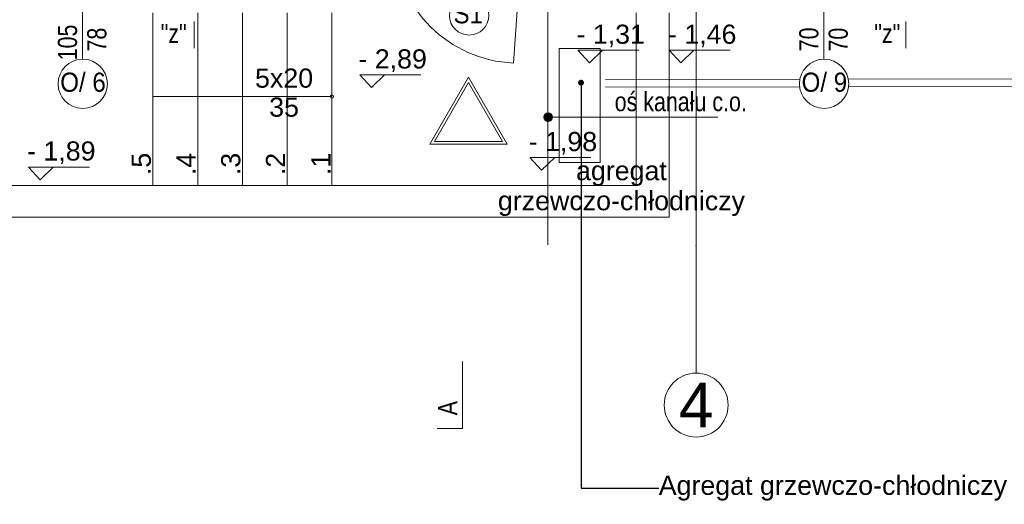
# Model space of a CAD drawing. Header units: millimetres. Extents: x -573548 to 674770, y -184010 to -47794.
# Tile 96 of 181: x 96105 to 103808, y -109422 to -105629. Entities that reach past the tile are written whole.
import ezdxf
from ezdxf.enums import TextEntityAlignment as Align

# ---------------------------------------------------------------- set-up
doc = ezdxf.new("R2010")
doc.units = ezdxf.units.MM
for name, color, linetype, lineweight in [('A.02 RZUT PIWNICY_is$0$0_Nr_pióra__25', 8, 'Continuous', 9), ('A.02 RZUT PIWNICY_is$0$A-DRZWI_Nr_pióra__9', 8, 'Continuous', 9), ('A.02 RZUT PIWNICY_is$0$A-OKNA-OPIS_Nr_pióra__2', 8, 'Continuous', 9), ('A.02 RZUT PIWNICY_is$0$A-OKNA-OPIS_Nr_pióra__8', 8, 'Continuous', 9), ('A.02 RZUT PIWNICY_is$0$A-WIDOK_Nr_pióra__1', 8, 'Continuous', 9), ('A.02 RZUT PIWNICY_is$0$A-WYSOKOSCI_Nr_pióra__7', 8, 'Continuous', 9), ('A.02 RZUT PIWNICY_is$0$Koty_Nr_pióra__1', 8, 'Continuous', 9), ('A.02 RZUT PIWNICY_is$0$Koty_Nr_pióra__61', 8, 'Continuous', 9), ('A.02 RZUT PIWNICY_is$0$Nowe_00 ZMIANY_Nr_pióra__59', 8, 'Continuous', 9), ('A.02 RZUT PIWNICY_is$0$Nowe_0_Nr_pióra__59', 8, 'Continuous', 9), ('A.02 RZUT PIWNICY_is$0$Nowe_A-DRZWI_Nr_pióra__59', 8, 'Continuous', 9), ('A.02 RZUT PIWNICY_is$0$Nowe_A-OKNA-OPIS_Nr_pióra__59', 8, 'Continuous', 9), ('A.02 RZUT PIWNICY_is$0$Nowe_SCHODY_Nr_pióra__59', 8, 'Continuous', 9), ('A.02 RZUT PIWNICY_is$0$opaska_Nr_pióra__1', 8, 'Continuous', 9), ('A.02 RZUT PIWNICY_is$0$opisy inne_Nr_pióra__1', 8, 'Continuous', 9), ('A.02 RZUT PIWNICY_is$0$opisy inne_Nr_pióra__25', 8, 'Continuous', 9), ('A.02 RZUT PIWNICY_is$0$OSIE_Nr_pióra__1', 8, 'Continuous', 9), ('A.02 RZUT PIWNICY_is$0$SCHODY_Nr_pióra__1', 8, 'Continuous', 9), ('A.02 RZUT PIWNICY_is$0$Structural - Grid', 8, 'Continuous', 9), ('A.02 RZUT PIWNICY_is$0$Structural - Grid_Nr_pióra__17', 8, 'Continuous', 9), ('A.02 RZUT PIWNICY_is$0$WYCIĄG_Nr_pióra__1', 8, 'Continuous', 9)]:
    doc.layers.add(name, color=color, linetype=linetype, lineweight=lineweight)
doc.styles.add('A.02 RZUT PIWNICY_is$0$STYL_AUTOMATYCZNY_1', font='arial.ttf')
doc.styles.add('A.02 RZUT PIWNICY_is$0$STYL_AUTOMATYCZNY_2', font='arial.ttf')
doc.styles.add('A.02 RZUT PIWNICY_is$0$STYL_AUTOMATYCZNY_4', font='arial.ttf', dxfattribs={"width": 0.8})
doc.styles.add('A.02 RZUT PIWNICY_is$0$STYL_AUTOMATYCZNY_6', font='arial.ttf', dxfattribs={"width": 0.9})
doc.dimstyles.new('A.02 RZUT PIWNICY_is$0$STYL_AUTOMATYCZNY__6', dxfattribs={"dimtxt": 0.18, "dimasz": 91.2, "dimexe": 0.18, "dimexo": 0.0625, "dimgap": 0, "dimtad": 0, "dimtih": 1, "dimtoh": 1, "dimdec": 4, "dimzin": 0, "dimdsep": 46, "dimcen": 0.09, "dimadec": 0, "dimazin": 0, "dimtfac": 1, "dimtdec": 4, "dimtmove": 0, "dimatfit": 3, "dimldrblk": 'A.02 RZUT PIWNICY_is$0$ARROWHEAD_11', "dimfxl": 1, "dimtolj": 1, "dimtzin": 0, "dimarcsym": 0})

# ---------------------------------------------------------------- blocks, each defined once
blk = doc.blocks.new('A.02 RZUT PIWNICY_is$0$Standardowy znacznik osi')
at = {"layer": 'A.02 RZUT PIWNICY_is$0$Structural - Grid_Nr_pióra__17'}
for q in [(0, 0), (17855.4, 0)]:
    blk.add_line((1000, 0), q, dxfattribs=at)
blk.add_circle((-250, 0), 250, dxfattribs=at)
blk.add_point((1000, 0), dxfattribs=at)
blk.add_point((1000, 0), dxfattribs=at)
at = {"layer": 'A.02 RZUT PIWNICY_is$0$Structural - Grid_Nr_pióra__17', "style": 'A.02 RZUT PIWNICY_is$0$STYL_AUTOMATYCZNY_1'}
for tag, p in [('AC_MarkerText_1_0', (5, -80)), ('AC_MarkerText_1_1', (19360.4, -80))]:
    blk.add_attdef(tag, text='', height=350, rotation=270, dxfattribs=at).set_placement(p, align=Align.TOP_CENTER)
blk = doc.blocks.new('A.02 RZUT PIWNICY_is$0$ARROWHEAD_11')
at = {"color": 0, "linetype": 'Continuous', "lineweight": 0}
blk.add_line((0, 0), (-1, 0), dxfattribs=at)
at = {"color": 0, "linetype": 'Continuous', "lineweight": 0, "const_width": 0.25, "flags": 128}
blk.add_lwpolyline([(-0.125, 0, 1), (0.125, 0, 1)], format="xyb", close=True, dxfattribs=at)
blk = doc.blocks.new('A.02 RZUT PIWNICY_is')
at = {"layer": 'A.02 RZUT PIWNICY_is$0$A-DRZWI_Nr_pióra__9'}
blk.add_hatch(color=256, dxfattribs=at).paths.add_polyline_path([(100843.1, -106391.2, 1), (100776.3, -106391.2, 1)])
at = {"layer": 'A.02 RZUT PIWNICY_is$0$0_Nr_pióra__25'}
blk.add_lwpolyline([(100140.4, -108303.6), (100140.4, -108828.6), (99940.4, -108828.6)], dxfattribs=at)
at = {"layer": 'A.02 RZUT PIWNICY_is$0$A-DRZWI_Nr_pióra__9'}
blk.add_line((100809.7, -106391.2), (102136.1, -106391.2), dxfattribs=at)
blk.add_circle((100809.7, -106391.2), 33.4, dxfattribs=at)
at = {"layer": 'A.02 RZUT PIWNICY_is$0$A-OKNA-OPIS_Nr_pióra__8'}
blk.add_circle((100190.8, -105595), 154.1, dxfattribs=at)
at = {"layer": 'A.02 RZUT PIWNICY_is$0$A-WIDOK_Nr_pióra__1'}
for points in [[(100185.6, -106079.2), (100488.3, -106603.6), (99882.8, -106603.6)], [(100185.6, -106121.2), (100451.9, -106582.6), (99919.2, -106582.6)]]:
    blk.add_lwpolyline(points, close=True, dxfattribs=at)
at = {"layer": 'A.02 RZUT PIWNICY_is$0$Koty_Nr_pióra__1'}
for points in [[(101518.2, -105868), (101041, -105868), (101132.1, -105967.6), (101234.3, -105868)], [(102233.9, -105868), (101756.6, -105868), (101847.8, -105967.6), (101949.9, -105868)], [(99812.3, -106061.1), (99335.1, -106061.1), (99426.2, -106160.6), (99528.4, -106061.1)], [(101144.3, -106708), (100667, -106708), (100758.2, -106807.6), (100860.4, -106708)], [(97219.9, -106781.9), (96742.6, -106781.9), (96833.8, -106881.4), (96935.9, -106781.9)]]:
    blk.add_lwpolyline(points, dxfattribs=at)
at = {"layer": 'A.02 RZUT PIWNICY_is$0$Nowe_0_Nr_pióra__59'}
blk.add_lwpolyline([(101216.2, -105855.5), (100896.2, -105855.5), (100896.2, -106745.5), (101216.2, -106745.5)], close=True, dxfattribs=at)
at = {"layer": 'A.02 RZUT PIWNICY_is$0$Nowe_A-DRZWI_Nr_pióra__59'}
blk.add_lwpolyline([(100602.7, -105038.1), (100537.3, -105968.2, -0.388364), (99603.6, -105038.1)], format="xyb", dxfattribs=at)
at = {"layer": 'A.02 RZUT PIWNICY_is$0$Nowe_A-OKNA-OPIS_Nr_pióra__59'}
for p, q in [((97167.3, -104877.8), (97167.3, -105937.6)), ((102967.3, -104877.8), (102967.3, -105937.6))]:
    blk.add_line(p, q, dxfattribs=at)
for centre in [(97168.3, -106130.6), (102968.3, -106130.6)]:
    blk.add_circle(centre, 193, dxfattribs=at)
at = {"layer": 'A.02 RZUT PIWNICY_is$0$Nowe_SCHODY_Nr_pióra__59'}
for p, q in [((101497.3, -105575.5), (101497.3, -106925.5)), ((101757.3, -105575.5), (101757.3, -107173.1)), ((101497.3, -106925.5), (100997.3, -106925.5)), ((101757.3, -107173.1), (100997.3, -107173.1))]:
    blk.add_line(p, q, dxfattribs=at)
at = {"layer": 'A.02 RZUT PIWNICY_is$0$opaska_Nr_pióra__1'}
for points in [[(101257.3, -106098), (102778.6, -106095.2)], [(103157.9, -106094.5), (105739.7, -106089.8)], [(101257.3, -106158), (102776.9, -106155.2)], [(103159.8, -106154.5), (105737.6, -106149.8)]]:
    blk.add_lwpolyline(points, dxfattribs=at)
at = {"layer": 'A.02 RZUT PIWNICY_is$0$OSIE_Nr_pióra__1'}
blk.add_line((100807.1, -107390.8), (100807.1, -105305.9), dxfattribs=at)
at = {"layer": 'A.02 RZUT PIWNICY_is$0$SCHODY_Nr_pióra__1'}
for p, q in [((97717.3, -105575.5), (97717.3, -106925.5)), ((98067.3, -105575.5), (98067.3, -106925.5)), ((98417.3, -105575.5), (98417.3, -106925.5)), ((98767.3, -105575.5), (98767.3, -106925.5)), ((99117.3, -105575.5), (99117.3, -106925.5)), ((100997.3, -106925.5), (96427.3, -106925.5)), ((100997.3, -107173.1), (96427.3, -107173.1))]:
    blk.add_line(p, q, dxfattribs=at)
blk.add_lwpolyline([(99130, -106230.5, 1), (99104.5, -106230.5, 1)], format="xyb", close=True, dxfattribs=at)
blk.add_lwpolyline([(99117.3, -106230.5), (97964.8, -106230.5), (97717.3, -106230.5)], dxfattribs=at)
at = {"layer": 'A.02 RZUT PIWNICY_is$0$WYCIĄG_Nr_pióra__1'}
for points in [[(98039, -105643.2), (98039, -105748.6), (98039, -105851.9)], [(103606.6, -105643.2), (103606.6, -105748.6), (103606.6, -105851.9)], [(103606.6, -105643.2), (103606.6, -105748.6), (103606.6, -105851.9)]]:
    blk.add_lwpolyline(points, dxfattribs=at)
at = {"layer": 'A.02 RZUT PIWNICY_is$0$Structural - Grid'}
ref = blk.add_blockref('A.02 RZUT PIWNICY_is$0$Standardowy znacznik osi', (101967.3, -108395.1), dxfattribs=dict(at, zscale=1000, rotation=90))
ref.add_attrib('AC_MarkerText_1', '4', dxfattribs={"layer": 'A.02 RZUT PIWNICY_is$0$Structural - Grid_Nr_pióra__17', "color": 20, "lineweight": 15, "true_color": 0xf73328, "height": 350, "style": 'A.02 RZUT PIWNICY_is$0$STYL_AUTOMATYCZNY_1'}).set_placement((101967.3, -108470.1), align=Align.TOP_CENTER)
at = {"layer": 'A.02 RZUT PIWNICY_is$0$A-OKNA-OPIS_Nr_pióra__2', "insert": (100184.3, -105583.5), "char_height": 150, "attachment_point": 5, "style": 'A.02 RZUT PIWNICY_is$0$STYL_AUTOMATYCZNY_6'}
blk.add_mtext('\\A1;{\\pqc;\\fArial|b0|i0|c238|p0;\\W0.900000;S1}', dxfattribs=at)
at = {"layer": 'A.02 RZUT PIWNICY_is$0$A-WYSOKOSCI_Nr_pióra__7', "insert": (101382.7, -106950.4), "char_height": 150, "attachment_point": 5, "line_spacing_factor": 0.940384, "style": 'A.02 RZUT PIWNICY_is$0$STYL_AUTOMATYCZNY_1'}
blk.add_mtext('\\A1;{\\pqc;\\fArial|b0|i0|c238|p0;\\W1.000000;agregat \\P\\pqc;\\fArial|b0|i0|c238|p0;\\W1.000000;grzewczo-chłodniczy }', dxfattribs=at)
at = {"layer": 'A.02 RZUT PIWNICY_is$0$Koty_Nr_pióra__61', "char_height": 150, "attachment_point": 7, "style": 'A.02 RZUT PIWNICY_is$0$STYL_AUTOMATYCZNY_1'}
for s, insert in [('\\A1;{\\pql;\\fArial|b0|i0|c238|p0;\\W1.000000;- 1,31}', (101030.7, -105845.5)), ('\\A1;{\\pql;\\fArial|b0|i0|c238|p0;\\W1.000000;- 1,46}', (101746.4, -105845.5)), ('\\A1;{\\pql;\\fArial|b0|i0|c238|p0;\\W1.000000;- 2,89}', (99324.8, -106038.6)), ('\\A1;{\\pql;\\fArial|b0|i0|c238|p0;\\W1.000000;- 1,98}', (100656.8, -106685.5)), ('\\A1;{\\pql;\\fArial|b0|i0|c238|p0;\\W1.000000;- 1,89}', (96732.4, -106759.4))]:
    blk.add_mtext(s, dxfattribs=dict(at, insert=insert))
at = {"layer": 'A.02 RZUT PIWNICY_is$0$Nowe_00 ZMIANY_Nr_pióra__59', "insert": (101674.5, -109295.4), "char_height": 150, "attachment_point": 4, "style": 'A.02 RZUT PIWNICY_is$0$STYL_AUTOMATYCZNY_2'}
blk.add_mtext('\\A1;{\\pql;\\fArial|b0|i0|c238|p0;\\W1.000000;Agregat grzewczo-chłodniczy}', dxfattribs=at)
at = {"layer": 'A.02 RZUT PIWNICY_is$0$Nowe_A-OKNA-OPIS_Nr_pióra__59', "char_height": 150, "attachment_point": 5, "rotation": 90, "style": 'A.02 RZUT PIWNICY_is$0$STYL_AUTOMATYCZNY_4'}
for s, insert in [('\\A1;{\\pqc;\\fArial|b0|i0|c238|p0;\\W0.800000;105}', (97049.5, -105807.2)), ('\\A1;{\\pqc;\\fArial|b0|i0|c238|p0;\\W0.800000;78}', (97279.3, -105785.1)), ('\\A1;{\\pqc;\\fArial|b0|i0|c238|p0;\\W0.800000;70}', (102849.5, -105783)), ('\\A1;{\\pqc;\\fArial|b0|i0|c238|p0;\\W0.800000;70}', (103079.3, -105785.1))]:
    blk.add_mtext(s, dxfattribs=dict(at, insert=insert))
at = {"layer": 'A.02 RZUT PIWNICY_is$0$Nowe_A-OKNA-OPIS_Nr_pióra__59', "char_height": 150, "attachment_point": 5, "style": 'A.02 RZUT PIWNICY_is$0$STYL_AUTOMATYCZNY_6'}
for s, insert in [('\\A1;{\\pqc;\\fArial|b0|i0|c238|p0;\\W0.900000;O/ 6}', (97170.2, -106119.1)), ('\\A1;{\\pqc;\\fArial|b0|i0|c238|p0;\\W0.900000;O/ 9}', (102970.2, -106119.1))]:
    blk.add_mtext(s, dxfattribs=dict(at, insert=insert))
at = {"layer": 'A.02 RZUT PIWNICY_is$0$opisy inne_Nr_pióra__1', "insert": (101846.9, -106271.1), "char_height": 150, "attachment_point": 5, "style": 'A.02 RZUT PIWNICY_is$0$STYL_AUTOMATYCZNY_4'}
blk.add_mtext('\\A1;{\\pqc;\\fArial|b0|i0|c238|p0;\\W0.800000;oś kanału c.o.}', dxfattribs=at)
at = {"layer": 'A.02 RZUT PIWNICY_is$0$opisy inne_Nr_pióra__25', "insert": (100097.7, -108613.4), "char_height": 150, "attachment_point": 9, "rotation": 89.99958, "style": 'A.02 RZUT PIWNICY_is$0$STYL_AUTOMATYCZNY_4'}
blk.add_mtext('\\A1;{\\pqr;\\fArial|b0|i0|c238|p0;\\W0.800000;A}', dxfattribs=at)
at = {"layer": 'A.02 RZUT PIWNICY_is$0$SCHODY_Nr_pióra__1', "char_height": 150, "attachment_point": 5, "style": 'A.02 RZUT PIWNICY_is$0$STYL_AUTOMATYCZNY_4'}
for insert in [(97879.7, -105736.4), (103462.7, -105736.4)]:
    blk.add_mtext('\\A1;{\\pqc;\\fArial|b0|i0|c238|p0;\\W0.800000;"z"}', dxfattribs=dict(at, insert=insert))
at = {"layer": 'A.02 RZUT PIWNICY_is$0$SCHODY_Nr_pióra__1', "insert": (98743.4, -106200.7), "char_height": 150, "attachment_point": 5, "line_spacing_factor": 0.907425, "style": 'A.02 RZUT PIWNICY_is$0$STYL_AUTOMATYCZNY_1'}
blk.add_mtext('\\A1;{\\pqc;\\fArial|b0|i0|c238|p0;\\W1.000000;5x20\\P\\pqc;\\fArial|b0|i0|c238|p0;\\W1.000000;35}', dxfattribs=at)
at = {"layer": 'A.02 RZUT PIWNICY_is$0$SCHODY_Nr_pióra__1', "char_height": 150, "attachment_point": 5, "rotation": 90, "style": 'A.02 RZUT PIWNICY_is$0$STYL_AUTOMATYCZNY_1'}
for s, insert in [('\\A1;{\\pqc;\\fArial|b0|i0|c238|p0;\\W1.000000;.5}', (97626.9, -106758.1)), ('\\A1;{\\pqc;\\fArial|b0|i0|c238|p0;\\W1.000000;.4}', (97976.5, -106758.1)), ('\\A1;{\\pqc;\\fArial|b0|i0|c238|p0;\\W1.000000;.3}', (98326.9, -106758.1)), ('\\A1;{\\pqc;\\fArial|b0|i0|c238|p0;\\W1.000000;.2}', (98676.5, -106758.1)), ('\\A1;{\\pqc;\\fArial|b0|i0|c238|p0;\\W1.000000;.1}', (99031.8, -106758.1))]:
    blk.add_mtext(s, dxfattribs=dict(at, insert=insert))
at = {"layer": 'A.02 RZUT PIWNICY_is$0$Nowe_00 ZMIANY_Nr_pióra__59', "annotation_type": 0, "has_hookline": 1, "hookline_direction": 0, "text_width": 2723.5}
blk.add_leader([(101066.5, -106121.7), (101066.5, -109295.4), (101674.5, -109296.1)], dimstyle='A.02 RZUT PIWNICY_is$0$STYL_AUTOMATYCZNY__6', dxfattribs=at)

msp = doc.modelspace()

# ---------------------------------------------------------------- block references
at = {"ltscale": 10}
msp.add_blockref('A.02 RZUT PIWNICY_is', (-570.227, 0), dxfattribs=at)

doc.saveas('drawing.dxf')
